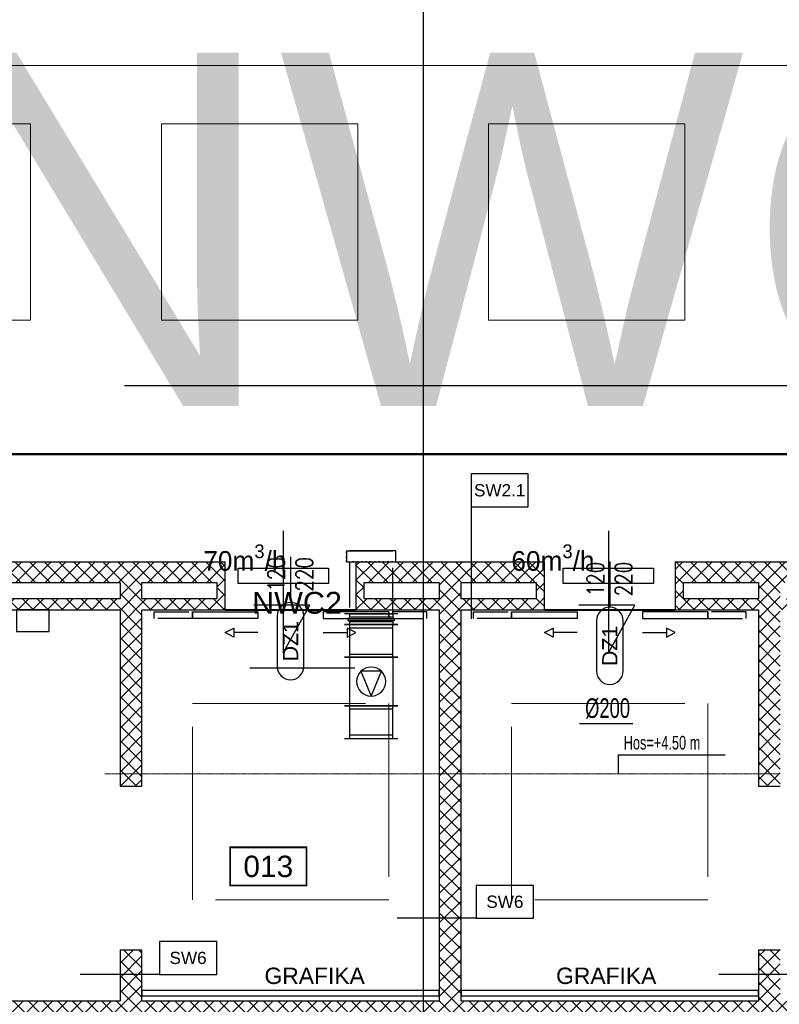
# Model space of a CAD drawing. Header units: centimetres. Extents: x -228435 to 111511, y -89367 to 428125.
# Tile 154 of 216: x -14240 to -7274, y 5328 to 14355. Entities that reach past the tile are written whole.
import ezdxf
from ezdxf.enums import TextEntityAlignment as Align

# ---------------------------------------------------------------- set-up
doc = ezdxf.new("R2010")
doc.units = ezdxf.units.CM
doc.header["$LTSCALE"] = 50
for name, pattern in [('CADVENT_ABOVE_FLOOR', [12.4, 8.4, -1, 0.5, -1, 0.5, -1]), ('CADVENT_CENTERLINE', [9.9, 7.4, -1, 0.5, -1]), ('CADVENT_HIDDEN', [0.8, 0.25, -0.55]), ('DASHDOT2', [12.7, 6.35, -3.175, 0, -3.175]), ('HIDDEN', [9.525, 6.35, -3.175]), ('HIDDEN2', [4.7625, 3.175, -1.5875]), ('HIDDENX2', [19.05, 12.7, -6.35])]:
    doc.linetypes.add(name, pattern=pattern)
doc.layers.get('0').update_dxf_attribs({"color": 8})
for name, color, linetype in [('ARCH_GK', 8, 'Continuous'), ('ARCH_INFO_AREA_ETYKIETY_200', 8, 'Continuous'), ('ARCH_INFO_ETYK_DRZWI', 8, 'Continuous'), ('ARCH_INFO_KŁADY ŚCIAN', 8, 'HIDDEN2'), ('ARCH_INFO_OPISY_PRZEGRODY', 8, 'Continuous'), ('ARCH_INFO_OSIE_IST', 8, 'DASHDOT2'), ('ARCH_WYPOSAŻENIE_INNE', 8, 'Continuous'), ('ARCH_WYPOSAŻENIE_SANITARNE', 8, 'Continuous'), ('ARCH_ŚLUSARKA_DRZWI', 8, 'Continuous'), ('bgde-nawiewEXP', 1, 'Continuous'), ('bgde-nawiewHIDDEN', 1, 'Continuous'), ('bgde-tekst', 7, 'Continuous'), ('bgde_urządzenia', 3, 'Continuous'), ('Osie rzutów$0$ARCH_INFO_OSIE_OPISY_IST', 8, 'Continuous')]:
    doc.layers.add(name, color=color, linetype=linetype)
for name, color, linetype, lineweight in [('ARCH_SUFITY_PODWIESZANE', 8, 'HIDDENX2', 9), ('ARCH_WIDOK', 8, 'Continuous', 13), ('bgde-wywiewCEN', 7, 'Continuous', 13)]:
    doc.layers.add(name, color=color, linetype=linetype, lineweight=lineweight)
doc.styles.add('01-104 Went PP Poziom 0$0$Standard', font='txt')
doc.styles.add('Arial', font='ARIAL.TTF')
doc.styles.add('Romans', font='Romans.shx')

# ---------------------------------------------------------------- blocks, each defined once
blk = doc.blocks.new('SU Lampy kwadratowe +0')
at = {"layer": 'ARCH_SUFITY_PODWIESZANE', "ltscale": 2.5}
for points in [[(10520, 5840), (10700, 5840), (10700, 5660), (10520, 5660)], [(10820, 5840), (11000, 5840), (11000, 5660), (10820, 5660)], [(11120, 5840), (11300, 5840), (11300, 5660), (11120, 5660)]]:
    blk.add_lwpolyline(points, close=True, dxfattribs=at)
blk = doc.blocks.new('T-drzwi_dół-200')
at = {"layer": 'ARCH_INFO_ETYK_DRZWI'}
blk.add_line((0, 0), (0, -60), dxfattribs=at)
blk.add_lwpolyline([(-17.5, -77.5), (-17.5, -143.7, 1), (17.5, -143.7), (17.5, -77.5, 1)], format="xyb", close=True, dxfattribs=at)
at = {"layer": 'ARCH_INFO_ETYK_DRZWI', "style": 'Romans', "width": 0.8}
for tag, p in [('ADS_DRZWI:SZEROKOŚĆ', (-7.9, -23)), ('ADS_DRZWI:WYSOKOŚĆ', (29, -23))]:
    blk.add_attdef(tag, text='', height=22, rotation=90, dxfattribs=at).set_placement(p, align=Align.CENTER)
at = {"layer": 'ARCH_INFO_ETYK_DRZWI', "color": 1, "style": 'Arial'}
blk.add_attdef('ADS_DRZWI:ODPORNOŚĆ_OGNIOWA', text='', height=22, dxfattribs=at).set_placement((-0.1, 13.3), align=Align.BOTTOM_CENTER)
at = {"layer": 'ARCH_INFO_ETYK_DRZWI', "style": 'Arial'}
blk.add_attdef('ADS_DRZWI:SYMBOL', text='', height=20, rotation=90, dxfattribs=at).set_placement((0, -110.6), align=Align.MIDDLE)
blk = doc.blocks.new('Linie kładów 0')
at = {"layer": 'ARCH_INFO_KŁADY ŚCIAN', "ltscale": 10, "const_width": 1}
blk.add_lwpolyline([(6335.35, 5893.45), (11516.81, 5893.45), (11516.81, 6729.9), (13383.93, 6729.9)], dxfattribs=at)
blk = doc.blocks.new('umywal03')
blk.add_circle((0, -7.08), 2.54)
at = {"extrusion": (0, 0, -1)}
blk.add_ellipse((0, -21.69), major_axis=(29.93, 0), ratio=0.722731, dxfattribs=at)
blk = doc.blocks.new('Blat umywalkowy 2x 200')
at = {"layer": 'ARCH_WYPOSAŻENIE_SANITARNE'}
for p, q in [((-100, -25), (-100, 0)), ((100, 0), (-100, 0)), ((100, -25), (100, 0)), ((-65, -60), (65, -60))]:
    blk.add_line(p, q, dxfattribs=at)
for points in [[(-137.5, -20), (-107.5, -20), (-107.5, 0), (-137.5, 0)], [(107.5, -20), (137.5, -20), (137.5, 0), (107.5, 0)]]:
    blk.add_lwpolyline(points, close=True, dxfattribs=at)
for centre, start, end in [((-65, -25), 180, 270), ((65, -25), 270, 0)]:
    blk.add_arc(centre, 35, start, end, dxfattribs=at)
at = {"layer": 'ARCH_WYPOSAŻENIE_SANITARNE', "extrusion": (0, 0, -1), "zscale": -1}
for p in [(55, -8.31), (-55, -8.31)]:
    blk.add_blockref('umywal03', p, dxfattribs=at)
blk = doc.blocks.new('etykieta_numer')
at = {"color": 0, "linetype": 'ByBlock', "const_width": 2.44}
blk.add_lwpolyline([(-50, -50), (-50, 0), (50, 0), (50, -50)], close=True, dxfattribs=at)
at = {"color": 0, "linetype": 'ByBlock', "style": 'Arial'}
blk.add_attdef('AECAREA:NUMBER', text='', height=28, dxfattribs=at).set_placement((0, -25), align=Align.MIDDLE)
blk = doc.blocks.new('Osie rzutów')
at = {"layer": 'ARCH_INFO_OSIE_IST', "ltscale": 10}
for p, q in [((11060, 12510), (11060, 4623.26)), ((4436.04, 5600), (15156.54, 5600))]:
    blk.add_line(p, q, dxfattribs=at)
blk = doc.blocks.new('*a1374')
at = {"layer": 'bgde-tekst'}
blk.add_line((0, 0), (979.2, 0), dxfattribs=at)
blk = doc.blocks.new('*a1387')
at = {"layer": 'bgde-tekst'}
blk.add_line((0, 0), (488, 0), dxfattribs=at)
blk = doc.blocks.new('*U1413')
at = {"linetype": 'Continuous', "lineweight": -2}
for p, q in [((-222.5, 245), (-222.5, 200)), ((-222.5, 200), (-222.5, -200)), ((222.5, 200), (222.5, 245)), ((222.5, -200), (222.5, 200)), ((-222.5, -200), (-222.5, -245)), ((222.5, -245), (222.5, -200))]:
    blk.add_line(p, q, dxfattribs=at)
at = {"color": 0, "linetype": 'ByBlock', "lineweight": -2}
for p, q in [((-222.5, 200), (222.5, 200)), ((-222.5, -200), (222.5, -200))]:
    blk.add_line(p, q, dxfattribs=at)
at = {"linetype": 'Continuous', "lineweight": -3}
for p, q in [((-94.3, 94.3), (-94.3, -94.3)), ((133.3, 0), (-94.3, 94.3)), ((-94.3, -94.3), (133.3, 0))]:
    blk.add_line(p, q, dxfattribs=at)
blk.add_ellipse((0, 0), major_axis=(-133.3, 0), ratio=1, start_param=-1.570796, end_param=4.712389, dxfattribs=at)
blk = doc.blocks.new('*U1414')
at = {"linetype": 'Continuous', "lineweight": -2}
for p, q in [((-150, 245), (-150, 200)), ((-150, 200), (-150, -200)), ((150, 200), (150, 245)), ((150, -200), (150, 200)), ((-150, -200), (-150, -245)), ((150, -245), (150, -200))]:
    blk.add_line(p, q, dxfattribs=at)
at = {"color": 0, "linetype": 'ByBlock', "lineweight": -2}
for p, q in [((150, 200), (-150, 200)), ((-150, -200), (150, -200))]:
    blk.add_line(p, q, dxfattribs=at)
at = {"linetype": 'Continuous', "lineweight": -3}
for p, q in [((-120, 200), (-120, -200)), ((120, 200), (120, -200))]:
    blk.add_line(p, q, dxfattribs=at)
blk = doc.blocks.new('*U1415')
at = {"linetype": 'Continuous', "lineweight": -2}
for p, q in [((-150, 245), (-150, 200)), ((-150, 200), (-150, -200)), ((150, 200), (150, 245)), ((150, -200), (150, 200)), ((-150, -200), (-150, -245)), ((150, -245), (150, -200))]:
    blk.add_line(p, q, dxfattribs=at)
at = {"color": 0, "linetype": 'ByBlock', "lineweight": -2}
for p, q in [((150, 200), (-150, 200)), ((-150, -200), (150, -200))]:
    blk.add_line(p, q, dxfattribs=at)
at = {"linetype": 'Continuous', "lineweight": -3}
for p, q in [((-120, 200), (-120, -200)), ((120, 200), (120, -200))]:
    blk.add_line(p, q, dxfattribs=at)
blk = doc.blocks.new('*U1417')
at = {"linetype": 'Continuous', "lineweight": -2}
for p, q in [((-50, 245), (-50, 200)), ((-50, 200), (-50, -200)), ((50, 200), (50, 245)), ((50, -200), (50, 200)), ((-50, -200), (-50, -245)), ((50, -245), (50, -200))]:
    blk.add_line(p, q, dxfattribs=at)
at = {"color": 0, "linetype": 'ByBlock', "lineweight": -2}
for p, q in [((-50, 200), (-20, 200)), ((-20, 200), (10, 215)), ((-20, -200), (-20, 200)), ((10, 215), (20, 200)), ((20, -200), (20, 200)), ((20, 200), (50, 200)), ((-50, -200), (-20, -200)), ((-20, -200), (10, -215)), ((10, -215), (20, -200)), ((20, -200), (50, -200))]:
    blk.add_line(p, q, dxfattribs=at)
at = {"linetype": 'Continuous', "lineweight": -3}
blk.add_line((10, -215), (10, 215), dxfattribs=at)
blk = doc.blocks.new('kk')
at = {"layer": 'bgde-tekst'}
for p, q in [((39921.7, 90262.2), (39678.3, 89823.9)), ((39921.7, 89142.1), (39921.7, 90262.2)), ((39678.3, 89823.9), (40192.1, 89823.9))]:
    blk.add_line(p, q, dxfattribs=at)
blk.add_lwpolyline([(39507, 89627.1), (40336.3, 89627.1), (40336.3, 89485.4), (39507, 89485.4)], close=True, dxfattribs=at)

msp = doc.modelspace()

# ---------------------------------------------------------------- hatches: boundary and pattern name
at = {"layer": 'ARCH_GK', "linetype": 'Continuous', "lineweight": -3}
h = msp.add_hatch(dxfattribs=at)
h.set_pattern_fill('ANSI37', color=256, scale=30, angle=-360, style=0)
h.set_pattern_definition([(45, (-121140, -45000), (-67.35192, 67.35192), []), (135, (-121140, -45000), (-67.35192, -67.35192), [])])
h.paths.add_polyline_path([(-21000, 9385), (-21000, 9125), (-22040.00002, 9125), (-22040.00002, 8935), (-20810, 8935), (-20810, 9195), (-17520, 9195), (-17520, 8785), (-21885, 8785), (-21885, 5255), (-17520, 5255), (-17520, 5000), (-17370, 5000), (-17370, 5255), (-15970, 5255), (-13320, 5255), (-13320, 5000), (-13120, 5000), (-13120, 5255), (-7465, 5255), (-7465, 5000), (-7265, 5000), (-7265, 5255), (-3215, 5255), (-3215, 5000), (-3065, 5000), (-3065, 5255), (3210, 5255), (3210, 5000), (3410, 5000), (3410, 11345), (3210, 11345), (3210, 9385), (2525, 9385), (2525, 9185), (3210, 9185), (3210, 5355), (1375, 5355), (1375, 9185), (1375, 9385), (1225, 9385), (-8228.75, 9385), (-8228.75, 9045), (-8228.75, 8945), (-7465, 8945), (-7465, 7327), (-7265, 7327), (-7265, 8945), (-3215, 8945), (-3215, 7305), (-3065, 7305), (-3065, 7850), (-3065, 8945), (1225, 8945), (1225, 5355), (-3065, 5355), (-3065, 6075), (-3215, 6075), (-3215, 5355), (-7265, 5355), (-7265, 5825), (-7465, 5825), (-7465, 5355), (-10192.5, 5355), (-10192.5, 8945), (-9428.75, 8945), (-9428.75, 9045), (-9428.75, 9385), (-11156.25, 9385), (-11156.25, 9045), (-11156.25, 8945), (-10392.5, 8945), (-10392.5, 5355), (-13120, 5355), (-13120, 5825), (-13320, 5825), (-13320, 5355), (-16070, 5355), (-17370, 5355), (-17370, 6075), (-17520, 6075), (-17520, 5355), (-21810, 5355), (-21810, 8685), (-17520, 8685), (-17520, 7305), (-17370, 7305), (-17370, 8945), (-13320, 8945), (-13320, 7327), (-13120, 7327), (-13120, 8945), (-12356.25, 8945), (-12356.25, 9045), (-12356.25, 9385)])
h.paths.add_polyline_path([(-13320, 9195), (-13320, 9045), (-17370, 9045), (-17370, 9195)], flags=16)
h.paths.add_polyline_path([(-13120, 9195), (-12431.25, 9195), (-12431.25, 9045), (-13120, 9045)], flags=16)
h.paths.add_polyline_path([(-11081.25, 9195), (-10392.5, 9195), (-10392.5, 9045), (-11081.25, 9045)], flags=16)
h.paths.add_polyline_path([(-10192.5, 9195), (-9503.75, 9195), (-9503.75, 9045), (-10192.5, 9045)], flags=16)
h.paths.add_polyline_path([(-8153.75, 9195), (-7465, 9195), (-7465, 9045), (-8153.75, 9045)], flags=16)
h.paths.add_polyline_path([(-7265, 9195), (-3215, 9195), (-3215, 9045), (-7265, 9045)], flags=16)
h.paths.add_polyline_path([(-3065, 9195), (1225, 9195), (1225, 9045), (-3065, 9045)], flags=16)

# ---------------------------------------------------------------- linework, layer by layer
for p, q in [((-21000, 9385, 630), (-12356.25, 9385, 630)), ((-12356.25, 9045, 630), (-12356.25, 9385, 630)), ((-11156.25, 9385, 630), (-11156.25, 9045, 630)), ((-11156.25, 9385, 630), (-9428.75, 9385, 630)), ((-9428.75, 9045, 630), (-9428.75, 9385, 630)), ((-8228.75, 9385, 630), (-8228.75, 9045, 630)), ((-8228.75, 9385, 630), (1225, 9385, 630)), ((-17370, 9195, 630), (-13320, 9195, 630)), ((-13320, 9195, 630), (-13320, 9045, 630)), ((-13120, 9195, 630), (-12431.25, 9195, 630)), ((-13120, 9045, 630), (-13120, 9195, 630)), ((-12431.25, 9195, 630), (-12431.25, 9045, 630)), ((-11081.25, 9045, 630), (-11081.25, 9195, 630)), ((-11081.25, 9195, 630), (-10392.5, 9195, 630)), ((-10392.5, 9195, 630), (-10392.5, 9045, 630)), ((-10192.5, 9045, 630), (-10192.5, 9195, 630)), ((-10192.5, 9195, 630), (-9503.75, 9195, 630)), ((-9503.75, 9195, 630), (-9503.75, 9045, 630)), ((-8153.75, 9045, 630), (-8153.75, 9195, 630)), ((-8153.75, 9195, 630), (-7465, 9195, 630)), ((-7465, 9195, 630), (-7465, 9045, 630)), ((-13320, 9045, 630), (-17370, 9045, 630)), ((-12431.25, 9045, 630), (-13120, 9045, 630)), ((-12356.25, 8945, 630), (-12356.25, 9045, 630)), ((-11156.25, 9045, 630), (-11156.25, 8945, 630)), ((-10392.5, 9045, 630), (-11081.25, 9045, 630)), ((-9503.75, 9045, 630), (-10192.5, 9045, 630)), ((-9428.75, 8945, 630), (-9428.75, 9045, 630)), ((-8228.75, 9045, 630), (-8228.75, 8945, 630)), ((-7465, 9045, 630), (-8153.75, 9045, 630)), ((-17370, 8945, 630), (-13320, 8945, 630)), ((-13320, 8945, 630), (-13320, 7327, 630)), ((-13120, 7327, 630), (-13120, 8945, 630)), ((-13120, 8945, 630), (-12356.25, 8945, 630)), ((-11156.25, 8945, 630), (-10392.5, 8945, 630)), ((-10392.5, 8945, 630), (-10392.5, 5355, 630)), ((-10192.5, 5355, 630), (-10192.5, 8945, 630)), ((-10192.5, 8945, 630), (-9428.75, 8945, 630)), ((-8228.75, 8945, 630), (-7465, 8945, 630)), ((-7465, 8945, 630), (-7465, 7327, 630)), ((-13320, 7327, 630), (-13120, 7327, 630)), ((-7465, 7327, 630), (-7265, 7327, 630)), ((-13120, 5825, 630), (-13320, 5825, 630)), ((-13320, 5825, 630), (-13320, 5355, 630)), ((-13120, 5355, 630), (-13120, 5825, 630)), ((-7265, 5825, 630), (-7465, 5825, 630)), ((-7465, 5825, 630), (-7465, 5355, 630)), ((-13320, 5355, 630), (-16070, 5355, 630)), ((-10392.5, 5355, 630), (-13120, 5355, 630)), ((-7465, 5355, 630), (-10192.5, 5355, 630))]:
    msp.add_line(p, q, dxfattribs=at)
at = {"layer": 'ARCH_INFO_OPISY_PRZEGRODY', "elevation": 630}
for points in [[(-10101.01187, 9889.82718), (-9576.01187, 9889.82718), (-9576.01187, 10189.82718), (-10101.01187, 10189.82718), (-10101.01187, 9889.82718)], [(-10053.22635, 6116.98163), (-9528.22635, 6116.98163), (-9528.22635, 6416.98163), (-10053.22635, 6416.98163), (-10053.22635, 6116.98163)], [(-12958.43963, 5602.21725), (-12433.43963, 5602.21725), (-12433.43963, 5902.21725), (-12958.43963, 5902.21725), (-12958.43963, 5602.21725)]]:
    msp.add_lwpolyline(points, close=True, dxfattribs=at)
for points in [[(-10101.01187, 9889.82718), (-10101.01187, 8860.84996)], [(-10053.22635, 6116.98163), (-10779.93196, 6116.98163)], [(-12958.43963, 5602.21725), (-13685.14524, 5602.21725)], [(-7038.43963, 5602.21725), (-7830.14524, 5602.21725)]]:
    msp.add_lwpolyline(points, dxfattribs=at)
at = {"layer": 'ARCH_SUFITY_PODWIESZANE', "ltscale": 2.5, "elevation": -5670}
for points in [[(-12656.25, 8084.53707), (-10856.25, 8084.53707), (-10856.25, 6284.53707), (-12656.25, 6284.53707)], [(-9728.75, 8084.53707), (-7928.75, 8084.53707), (-7928.75, 6284.53707), (-9728.75, 6284.53707)]]:
    msp.add_lwpolyline(points, close=True, dxfattribs=at)
at = {"layer": 'ARCH_WIDOK', "lineweight": 40}
msp.add_line((-9428.75, 8945, 630), (-8228.75, 8945, 630), dxfattribs=at)
at = {"layer": 'ARCH_WIDOK', "lineweight": 40, "elevation": 630}
msp.add_lwpolyline([(-12356.25, 8945), (-11156.25, 8945)], dxfattribs=at)
at = {"layer": 'ARCH_WYPOSAŻENIE_INNE', "elevation": 630}
for points in [[(-10392.5, 5405), (-10392.5, 5455), (-13120, 5455), (-13120, 5405)], [(-7465, 5405), (-7465, 5455), (-10192.5, 5455), (-10192.5, 5405)]]:
    msp.add_lwpolyline(points, close=True, dxfattribs=at)
at = {"layer": 'ARCH_ŚLUSARKA_DRZWI', "linetype": 'Continuous', "lineweight": -3}
for p, q in [((-12056.25, 8735, 630), (-12276.25, 8735, 630)), ((-11456.25, 8735, 630), (-11236.25, 8735, 630)), ((-9128.75, 8735, 630), (-9348.75, 8735, 630)), ((-8528.75, 8735, 630), (-8308.75, 8735, 630))]:
    msp.add_line(p, q, dxfattribs=at)
at = {"layer": 'ARCH_ŚLUSARKA_DRZWI', "linetype": 'HIDDEN', "elevation": 630}
for points in [[(-13006.25, 8865), (-13006.25, 8925), (-12656.25, 8925), (-12656.25, 8865)], [(-10506.25, 8865), (-10506.25, 8925), (-10856.25, 8925), (-10856.25, 8865)], [(-10078.75, 8865), (-10078.75, 8925), (-9728.75, 8925), (-9728.75, 8865)], [(-7578.75, 8865), (-7578.75, 8925), (-7928.75, 8925), (-7928.75, 8865)]]:
    msp.add_lwpolyline(points, close=True, dxfattribs=at)
at = {"layer": 'ARCH_ŚLUSARKA_DRZWI', "linetype": 'Continuous', "lineweight": -3, "elevation": 630}
for points in [[(-12656.25, 8865), (-12656.25, 8925), (-12056.25, 8925), (-12056.25, 8865)], [(-10856.25, 8865), (-10856.25, 8925), (-11456.25, 8925), (-11456.25, 8865)], [(-9728.75, 8865), (-9728.75, 8925), (-9128.75, 8925), (-9128.75, 8865)], [(-7928.75, 8865), (-7928.75, 8925), (-8528.75, 8925), (-8528.75, 8865)]]:
    msp.add_lwpolyline(points, close=True, dxfattribs=at)
at = {"layer": 'ARCH_ŚLUSARKA_DRZWI', "linetype": 'Continuous', "lineweight": -3}
for points in [[(-12276.25, 8775, 630), (-12276.25, 8695, 630), (-12356.25, 8735, 630)], [(-11236.25, 8775, 630), (-11236.25, 8695, 630), (-11156.25, 8735, 630)], [(-9348.75, 8775, 630), (-9348.75, 8695, 630), (-9428.75, 8735, 630)], [(-8308.75, 8775, 630), (-8308.75, 8695, 630), (-8228.75, 8735, 630)]]:
    msp.add_3dface(points, dxfattribs=at)
at = {"layer": 'bgde-nawiewEXP', "linetype": 'CADVENT_ABOVE_FLOOR', "elevation": -5670}
for points in [[(-11242.07748, 9484.9754), (-11242.07748, 9485.02461), (-10792.07748, 9485.02461), (-10792.07748, 9484.9754)], [(-11217.07748, 9384.9754), (-11217.07748, 8908.80586), (-10817.07748, 8908.80586), (-10817.07748, 9384.9754)]]:
    msp.add_lwpolyline(points, dxfattribs=at)
msp.add_lwpolyline([(-11242.07748, 9384.9754), (-10792.07748, 9384.9754), (-10792.07748, 9484.9754), (-11242.07748, 9484.9754)], close=True, dxfattribs=at)
at = {"layer": 'bgde-nawiewHIDDEN', "linetype": 'CADVENT_HIDDEN', "elevation": -5670}
for points in [[(-11242.07748, 9384.9754), (-11242.07748, 9485.02461)], [(-10792.07748, 9384.9754), (-10792.07748, 9485.02461)], [(-11217.07748, 9384.9754), (-11217.07748, 9385.01969), (-10817.07748, 9385.01969), (-10817.07748, 9384.98032), (-11217.07748, 9384.98032)], [(-10817.07748, 9384.9754), (-10817.07748, 9384.98032)]]:
    msp.add_lwpolyline(points, dxfattribs=at)
at = {"layer": 'bgde-tekst'}
msp.add_line((-11167.18851, 8409.11741, -5670), (-12129.40269, 8409.24054, -5670), dxfattribs=at)
at = {"layer": 'bgde-tekst', "elevation": -1170}
msp.add_lwpolyline([(-8750.99985, 7613.75534), (-8750.99985, 7440.75544), (-8750.99985, 7440.75544)], dxfattribs=at)
msp.add_lwpolyline([(-8750.99985, 7613.75534), (-8750.99985, 7440.75544), (-8750.99985, 7440.75544)], dxfattribs=at)
at = {"layer": 'bgde-wywiewCEN', "linetype": 'CADVENT_CENTERLINE', "ltscale": 0.06}
msp.add_line((-7283.24769, 7440.75544, -5670), (-13458.22839, 7440.75544, -5670), dxfattribs=at)
at = {"layer": 'bgde_urządzenia', "lineweight": 50}
msp.add_lwpolyline([(-23828.6725, 10370.22405), (4201.98022, 10370.22405), (4201.98022, 2984.35562), (-23828.6725, 2984.35562)], close=True, dxfattribs=at)

# ---------------------------------------------------------------- block references
at = {"xscale": 10, "yscale": 10, "zscale": 10}
msp.add_blockref('Blat umywalkowy 2x 200', (-15345, 8945, 630), dxfattribs=at)
at = {"layer": 'ARCH_INFO_AREA_ETYKIETY_200', "linetype": 'Continuous', "lineweight": -3, "xscale": 7, "yscale": 7, "zscale": 10}
msp.add_blockref('etykieta_numer', (-11960.36101, 6767.22789, 630), dxfattribs=at).add_auto_attribs({'AECAREA:NUMBER': '013'})
at = {"layer": 'ARCH_INFO_ETYK_DRZWI', "linetype": 'Continuous', "lineweight": -3}
ref = msp.add_blockref('T-drzwi_dół-200', (-11756.25, 9431.12017, 630), dxfattribs=dict(at, xscale=7, yscale=7, zscale=7))
ref.add_attrib('ADS_DRZWI:WYSOKOŚĆ', '220', dxfattribs={"height": 154, "rotation": 90, "style": 'Romans', "width": 0.8}).set_placement((-11553.25, 9270.12017, 630), align=Align.CENTER)
ref.add_attrib('ADS_DRZWI:SZEROKOŚĆ', '120', dxfattribs={"height": 154, "rotation": 90, "style": 'Romans', "width": 0.8}).set_placement((-11811.62202, 9270.12017, 630), align=Align.CENTER)
ref.add_attrib('ADS_DRZWI:SYMBOL', 'DZ1', dxfattribs={"height": 140, "rotation": 90, "style": 'Arial'}).set_placement((-11756.25, 8657.00127, 630), align=Align.MIDDLE)
ref = msp.add_blockref('T-drzwi_dół-200', (-8828.75, 9387.90328, 630), dxfattribs=dict(at, xscale=7, yscale=7, zscale=7))
ref.add_attrib('ADS_DRZWI:WYSOKOŚĆ', '220', dxfattribs={"height": 154, "rotation": 90, "style": 'Romans', "width": 0.8}).set_placement((-8625.75, 9226.90328, 630), align=Align.CENTER)
ref.add_attrib('ADS_DRZWI:SZEROKOŚĆ', '120', dxfattribs={"height": 154, "rotation": 90, "style": 'Romans', "width": 0.8}).set_placement((-8884.12202, 9226.90328, 630), align=Align.CENTER)
ref.add_attrib('ADS_DRZWI:SYMBOL', 'DZ1', dxfattribs={"height": 140, "rotation": 90, "style": 'Arial'}).set_placement((-8828.75, 8613.78438, 630), align=Align.MIDDLE)
at = {"layer": 'ARCH_INFO_KŁADY ŚCIAN', "xscale": 10, "yscale": 10, "zscale": 10}
msp.add_blockref('Linie kładów 0', (-121140, -45000, 630), dxfattribs=at)
at = {"layer": 'ARCH_SUFITY_PODWIESZANE', "ltscale": 2.5, "xscale": 10, "yscale": 10, "zscale": 10}
msp.add_blockref('SU Lampy kwadratowe +0', (-121140, -45000, -5670), dxfattribs=at)
at = {"layer": 'bgde-tekst', "rotation": 180}
for p in [(28098.81603, 98812.11752, 630), (31079.98437, 98812.11752, 630)]:
    msp.add_blockref('kk', p, dxfattribs=at)
at = {"layer": 'bgde-tekst'}
for name, p in [('*a1387', (-9104.96114, 7903.13156, -5670)), ('*a1387', (-9104.96114, 7903.13156, -5670)), ('*a1374', (-8750.99985, 7613.75534, -1170)), ('*a1374', (-8750.99985, 7613.75534, -1170))]:
    msp.add_blockref(name, p, dxfattribs=at)
at = {"layer": 'bgde_urządzenia', "linetype": 'Continuous'}
for name, p, rotation in [('*U1417', (-11017.07748, 8858.82524, -1818.3363), 270), ('*U1414', (-11017.10299, 8658.88169, -1818.43836), 90), ('*U1413', (-11017.10299, 8286.38169, -1818.43836), 270), ('*U1415', (-11017.10299, 7913.7865, -1818.50216), 270)]:
    msp.add_blockref(name, p, dxfattribs=dict(at, rotation=rotation))
at = {"layer": 'Osie rzutów$0$ARCH_INFO_OSIE_OPISY_IST', "xscale": 10, "yscale": 10, "zscale": 10}
msp.add_blockref('Osie rzutów', (-121140, -45000, 630), dxfattribs=at)

# ---------------------------------------------------------------- texts
at = {"layer": 'ARCH_INFO_OPISY_PRZEGRODY', "char_height": 112.5, "width": 525, "attachment_point": 5, "style": 'Arial'}
for s, insert in [('SW2.1', (-9838.51187, 10039.82718, 630)), ('SW6', (-9790.72635, 6266.98163, 630)), ('SW6', (-12695.93963, 5752.21725, 630))]:
    msp.add_mtext(s, dxfattribs=dict(at, insert=insert))
at = {"layer": 'ARCH_WYPOSAŻENIE_INNE', "char_height": 150, "width": 2792.5, "attachment_point": 5, "style": 'Romans'}
for insert in [(-11535.30461, 5587.79014, 630), (-8861.25, 5587.79014, 630)]:
    msp.add_mtext('{\\fArial|b0|i0|c238|p34;GRAFIKA}', dxfattribs=dict(at, insert=insert))
at = {"layer": 'bgde-tekst', "color": 5, "style": 'Arial'}
msp.add_text('NWC2', height=3240, dxfattribs=at).set_placement((-15131.95, 10812.94719, -274269.18915))
at = {"layer": 'bgde-tekst', "width": 0.7}
for s, height, p in [('%%c200', 180, (-9054.96114, 7953.13156, -5670)), ('%%c200', 180, (-9054.96114, 7953.13156, -5670)), ('Hos=+4.50 m ', 125, (-8700.99985, 7663.75534, -1170)), ('Hos=+4.50 m ', 125, (-8700.99985, 7663.75534, -1170))]:
    msp.add_text(s, height=height, dxfattribs=at).set_placement(p)
at = {"layer": 'bgde-tekst', "char_height": 180, "width": 1184.8068857, "attachment_point": 1}
for s, insert in [('\\A1;70m{\\H0.7x;\\S3^ ;}/h', (-12556.50725, 9544.14066, 630)), ('\\A1;60m{\\H0.7x;\\S3^ ;}/h', (-9731.27386, 9544.14066, 630))]:
    msp.add_mtext(s, dxfattribs=dict(at, insert=insert))
at = {"layer": 'bgde-tekst', "insert": (-12108.24729, 9109.19865, -5670), "char_height": 600, "width": 5088.2468819, "attachment_point": 1, "style": '01-104 Went PP Poziom 0$0$Standard'}
msp.add_mtext('{\\fArial|b0|i0|c238|p34;\\H0.33333x;NWC2} ', dxfattribs=at)

doc.saveas('drawing.dxf')
